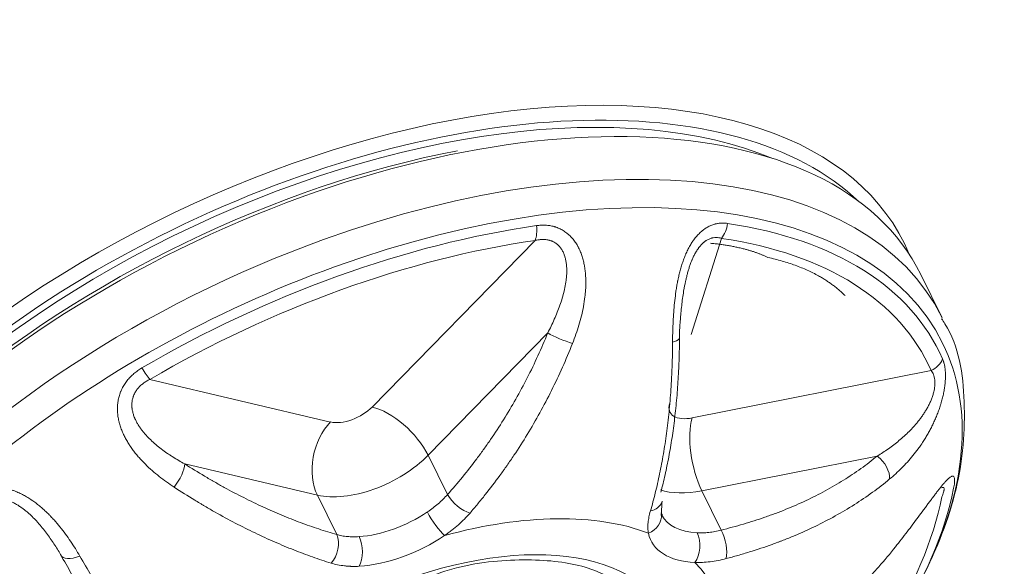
# Model space of a CAD drawing. Header units: millimetres. Extents: x 0 to 594, y 0 to 420.
# Tile 142 of 256: x 135.16 to 137.5, y 341.68 to 342.98. Entities that reach past the tile are written whole.
import ezdxf

# ---------------------------------------------------------------- set-up
doc = ezdxf.new("R2010")
doc.units = ezdxf.units.MM
doc.layers.add('1', color=7, linetype='Continuous', true_color=0xffffff)

msp = doc.modelspace()

# ---------------------------------------------------------------- linework, layer by layer
at = {"layer": '1', "color": 155, "linetype": 'Continuous', "lineweight": 13}
for p, q in [((136.0005, 342.0608), (136.3875, 342.4561)), ((136.8301, 342.4612), (136.7586, 342.2327)), ((137.3538, 342.274), (137.3039, 342.3754)), ((137.3551, 342.2714), (137.3538, 342.274)), ((136.4177, 342.2366), (136.1336, 341.9463)), ((136.7609, 342.035), (137.3287, 342.1474)), ((135.4724, 342.1263), (135.9019, 342.0252)), ((136.1336, 341.9463), (136.1794, 341.8529)), ((137.2007, 341.9444), (136.7837, 341.8618)), ((135.8705, 341.8515), (135.5551, 341.9258)), ((136.7837, 341.8618), (136.8296, 341.7685)), ((135.8705, 341.8515), (135.9164, 341.7581)), ((137.2394, 341.7233), (137.2438, 341.729))]:
    msp.add_line(p, q, dxfattribs=at)
for centre, major_axis, ratio, start_param, end_param in [((135.8722, 341.7659), (-1.3922, -0.6842), 0.534706, 3.106518, 6.283185), ((135.8815, 341.747), (1.3698, 0.6732), 0.534706, 0.191906, 2.945806), ((135.9095, 341.6901), (1.3944, 0.6853), 0.534706, 0.000072, 3.141567), ((135.8815, 341.747), (-1.3462, -0.6616), 0.534706, 3.577364, 5.847362), ((135.9594, 341.5887), (1.3944, 0.6853), 0.534706, 0, 1.365487), ((135.9002, 341.7091), (-1.372, -0.6743), 0.534706, 4.240142, 6.08033), ((135.9842, 341.5381), (1.3716, 0.6741), 0.534706, 0, 1.365487), ((135.9907, 341.5248), (-1.3572, -0.667), 0.534706, 4.165936, 4.848223), ((136.3689, 342.4941), (0.0071, -0.0495), 0.439132, 0.637466, 1.454741), ((136.8115, 342.4991), (-0.0073, -0.0495), 0.667868, 0.801528, 1.618804), ((135.9907, 341.5248), (-1.3572, -0.667), 0.534706, 3.118739, 3.801025), ((135.9594, 341.5887), (1.3944, 0.6853), 0.534706, 1.365487, 3.093952), ((135.9966, 341.5128), (1.3244, 0.6509), 0.534706, 1.024344, 1.70663), ((135.9966, 341.5128), (1.3244, 0.6509), 0.534706, 6.260332, 6.942618), ((135.9842, 341.5381), (1.3716, 0.6741), 0.534706, 1.365487, 3.748385), ((136.4523, 342.2288), (-0.0463, 0.0188), 0.159853, 0.795755, 2.185788), ((136.6854, 342.2314), (0.05, 0.0001), 0.413756, 5.327511, 5.824187), ((135.9842, 341.5381), (1.3716, 0.6741), 0.534706, 5.660142, 6.283185), ((137.31, 342.1853), (-0.0458, -0.0201), 0.844818, 1.606895, 2.424171), ((135.4538, 342.1643), (0.0253, -0.0431), 0.114432, 4.89756, 5.714836), ((135.9487, 342.0726), (0.0673, 0.0331), 0.534706, 3.718245, 5.295914), ((136.0471, 341.966), (-0.0893, 0.0874), 0.46559, 4.063644, 5.63444), ((136.7752, 342.0819), (0.0673, 0.0331), 0.534706, 2.671047, 4.248717), ((135.9485, 341.9304), (0.0287, 0.1217), 0.708389, 0.859574, 2.430371), ((136.8075, 341.9402), (-0.0243, 0.1226), 0.377931, 0.615712, 2.186508), ((135.9953, 341.9778), (-0.1795, -0.0882), 0.534706, 0.576652, 2.154322), ((137.1911, 341.9131), (-0.0317, 0.0386), 0.584812, 3.693918, 5.08395), ((135.5239, 341.8942), (0.0269, 0.0421), 0.374197, 4.373214, 5.763247), ((136.8218, 341.9871), (-0.1795, -0.0882), 0.534706, 0.486829, 1.107124), ((135.9907, 341.5248), (-1.3572, -0.667), 0.534706, 2.071541, 2.753828), ((136.214, 341.845), (0.0373, -0.0333), 0.436588, 4.042446, 5.579283), ((135.9966, 341.5128), (1.3244, 0.6509), 0.534706, 5.213134, 5.89542), ((136.641, 341.8499), (-0.0483, 0.0128), 0.723794, 2.193394, 3.067879), ((136.0419, 341.883), (0.1795, 0.0882), 0.534706, 4.053861, 4.960298), ((136.1541, 341.7937), (0.0279, -0.0415), 0.207353, 4.134108, 5.704904), ((136.1085, 341.2853), (0.7027, 0.3453), 0.534706, 0.458564, 1.225212), ((136.6381, 341.7992), (-0.0489, -0.0103), 0.837358, 1.780271, 3.061893), ((136.8684, 341.8923), (0.1795, 0.0882), 0.534706, 3.141595, 3.913101), ((136.8201, 341.7371), (0.012, -0.0485), 0.405747, 0.631102, 2.16794), ((135.8852, 341.7265), (-0.0137, -0.0481), 0.679046, 0.926265, 2.463102), ((135.9512, 341.7206), (0.0032, -0.0499), 0.517124, 0.674775, 2.245571), ((136.0605, 341.845), (-0.2244, -0.1103), 0.534706, 0.912268, 1.818706), ((136.887, 341.8544), (-0.2244, -0.1103), 0.534706, 6.148256, 7.054693), ((136.7487, 341.7296), (-0.0023, -0.0499), 0.605774, 0.736971, 2.307767), ((135.3044, 341.7337), (-0.0434, -0.0247), 0.493492, 6.224963, 7.614996), ((136.1085, 341.2853), (0.7027, 0.3453), 0.534706, 5.694552, 6.4612)]:
    msp.add_ellipse(centre, major_axis=major_axis, ratio=ratio, start_param=start_param, end_param=end_param, dxfattribs=at)
msp.add_ellipse((136.1085, 341.2853), major_axis=(-0.585, -0.2875), ratio=0.534706, dxfattribs=at)
for points, degree in [([(147.4321, 344.0518), (142.6597, 342.8448), (137.96, 341.3461), (133.3566, 339.5616), (128.8721, 337.5002), (124.528, 335.1733)], 5), ([(136.8042, 342.4496), (136.8839, 342.4423), (136.9408, 342.416)], 2), ([(136.9408, 342.416), (137.0609, 342.3888), (137.1239, 342.3252)], 2), ([(136.6875, 341.8067), (136.6893, 341.8371)], 1), ([(136.6899, 341.8046), (136.6871, 341.8095)], 1)]:
    msp.add_open_spline(points, degree=degree, dxfattribs=at)
for points, knots in [([(136.3913, 342.4914), (136.3948, 342.4919), (136.3983, 342.4923), (136.4027, 342.4925), (136.4036, 342.4925), (136.4053, 342.4926), (136.4062, 342.4926), (136.4088, 342.4926), (136.4141, 342.4924), (136.4227, 342.4915), (136.4294, 342.4901), (136.4336, 342.4889), (136.4349, 342.4885), (136.4361, 342.4881), (136.4369, 342.4878), (136.439, 342.4871), (136.4443, 342.4851), (136.452, 342.4813), (136.4579, 342.4775), (136.4621, 342.4744), (136.4642, 342.4728), (136.4662, 342.4711), (136.4675, 342.4699), (136.4682, 342.4693), (136.4715, 342.4662), (136.4739, 342.4637), (136.4786, 342.4583), (136.4807, 342.4554), (136.4848, 342.4495), (136.4868, 342.4464), (136.489, 342.4425), (136.4895, 342.4416), (136.4903, 342.44), (136.4907, 342.4392), (136.492, 342.4367), (136.4928, 342.4351), (136.4951, 342.4301), (136.4964, 342.4266), (136.4989, 342.4197), (136.5001, 342.4162), (136.5021, 342.409), (136.503, 342.4054), (136.5041, 342.3999), (136.5045, 342.3981), (136.505, 342.3953), (136.5052, 342.3944), (136.5055, 342.3925), (136.5062, 342.3878), (136.5072, 342.3794), (136.508, 342.368), (136.5083, 342.3567), (136.5081, 342.3491), (136.5079, 342.3433), (136.5077, 342.3405), (136.5075, 342.3376), (136.5074, 342.3357), (136.5073, 342.3347), (136.5069, 342.3299), (136.5065, 342.3261), (136.5052, 342.3147), (136.504, 342.3072), (136.5012, 342.2922), (136.4996, 342.2848), (136.496, 342.27), (136.4939, 342.2626), (136.4896, 342.248), (136.4872, 342.2407), (136.4821, 342.2262), (136.4794, 342.219), (136.4766, 342.2119)], [0, 0, 0, 0, 0.03125, 0.03125, 0.039062, 0.039062, 0.046875, 0.046875, 0.0625, 0.09375, 0.125, 0.125, 0.132812, 0.136719, 0.136719, 0.140625, 0.15625, 0.1875, 0.21875, 0.21875, 0.234375, 0.242187, 0.242187, 0.25, 0.25, 0.28125, 0.28125, 0.3125, 0.3125, 0.34375, 0.34375, 0.351562, 0.351562, 0.359375, 0.359375, 0.375, 0.375, 0.40625, 0.40625, 0.4375, 0.4375, 0.46875, 0.46875, 0.484375, 0.484375, 0.492187, 0.492187, 0.5, 0.53125, 0.5625, 0.59375, 0.625, 0.625, 0.640625, 0.648437, 0.648437, 0.65625, 0.65625, 0.6875, 0.6875, 0.75, 0.75, 0.8125, 0.8125, 0.875, 0.875, 0.9375, 0.9375, 1, 1, 1, 1]), ([(136.7143, 342.2146), (136.7143, 342.2217), (136.7144, 342.2289), (136.7147, 342.2434), (136.715, 342.2507), (136.7156, 342.2654), (136.716, 342.2728), (136.717, 342.2876), (136.7175, 342.295), (136.719, 342.31), (136.7198, 342.3175), (136.7213, 342.3288), (136.7223, 342.3364), (136.7242, 342.3478), (136.7256, 342.3555), (136.7265, 342.3602), (136.7267, 342.3612), (136.7271, 342.3631), (136.7277, 342.366), (136.7292, 342.3727), (136.7315, 342.3821), (136.7346, 342.3933), (136.737, 342.4007), (136.7395, 342.4081), (136.7408, 342.4118), (136.7429, 342.4172), (136.7436, 342.419), (136.7447, 342.4217), (136.7451, 342.4226), (136.7459, 342.4244), (136.7479, 342.4288), (136.7499, 342.4331), (136.7534, 342.4399), (136.7553, 342.4432), (136.7582, 342.448), (136.7596, 342.4504), (136.7612, 342.4527), (136.7622, 342.4543), (136.7628, 342.455), (136.7654, 342.4588), (136.7698, 342.4646), (136.7746, 342.4698), (136.7795, 342.4747), (136.782, 342.4771), (136.7853, 342.4797), (136.786, 342.4803), (136.7873, 342.4813), (136.7893, 342.4828), (136.7914, 342.4842), (136.7955, 342.4869), (136.801, 342.49), (136.8068, 342.4924), (136.8111, 342.4939), (136.8126, 342.4944), (136.8145, 342.4949), (136.8148, 342.495), (136.8156, 342.4952), (136.8167, 342.4955), (136.8207, 342.4964), (136.8244, 342.4969), (136.8303, 342.4974), (136.8361, 342.4975), (136.8419, 342.497), (136.8448, 342.4966)], [0, 0, 0, 0, 0.0625, 0.0625, 0.125, 0.125, 0.1875, 0.1875, 0.25, 0.25, 0.3125, 0.3125, 0.34375, 0.375, 0.40625, 0.40625, 0.414063, 0.414063, 0.421875, 0.4375, 0.46875, 0.5, 0.53125, 0.53125, 0.5625, 0.5625, 0.578125, 0.578125, 0.585938, 0.585938, 0.59375, 0.625, 0.625, 0.65625, 0.65625, 0.671875, 0.679688, 0.679688, 0.6875, 0.6875, 0.71875, 0.75, 0.75, 0.78125, 0.78125, 0.789063, 0.789063, 0.796875, 0.8125, 0.8125, 0.84375, 0.875, 0.875, 0.890625, 0.890625, 0.894531, 0.894531, 0.898438, 0.90625, 0.9375, 0.9375, 0.96875, 1, 1, 1, 1]), ([(136.4177, 342.2366), (136.4205, 342.242), (136.4259, 342.2527), (136.4309, 342.2636), (136.4357, 342.2745), (136.4381, 342.28), (136.4425, 342.2911), (136.4446, 342.2967), (136.4485, 342.3079), (136.4504, 342.3136), (136.4538, 342.325), (136.4553, 342.3308), (136.457, 342.3381), (136.4574, 342.3395), (136.458, 342.3425), (136.4589, 342.3468), (136.4602, 342.3541), (136.4615, 342.3629), (136.4621, 342.3688), (136.4626, 342.3747), (136.4627, 342.3776), (136.4628, 342.382), (136.4628, 342.3835), (136.4628, 342.3857), (136.4628, 342.3864), (136.4628, 342.3879), (136.4627, 342.3916), (136.4625, 342.3952), (136.4619, 342.401), (136.4615, 342.4038), (136.4605, 342.4095), (136.4599, 342.4123), (136.4588, 342.4164), (136.4582, 342.4185), (136.4574, 342.4208), (136.457, 342.4218), (136.4568, 342.4225), (136.4567, 342.4228), (136.4555, 342.4259), (136.4543, 342.4284), (136.4517, 342.4333), (136.4502, 342.4357), (136.4478, 342.4391), (136.4465, 342.4407), (136.4448, 342.4425), (136.4441, 342.4433), (136.4436, 342.4438), (136.4434, 342.444), (136.4411, 342.4462), (136.4369, 342.4498), (136.4321, 342.4525), (136.4289, 342.454), (136.428, 342.4544), (136.427, 342.4548), (136.4264, 342.455), (136.426, 342.4551), (136.425, 342.4555), (136.424, 342.4558), (136.423, 342.4561), (136.4223, 342.4563), (136.422, 342.4564), (136.4189, 342.4573), (136.4162, 342.4578), (136.4106, 342.4584), (136.4077, 342.4585), (136.4034, 342.4584), (136.4013, 342.4583), (136.3991, 342.4581), (136.3976, 342.458), (136.3969, 342.4579), (136.3933, 342.4574), (136.3904, 342.4568), (136.3875, 342.4561)], [0, 0, 0, 0, 0.0625, 0.125, 0.125, 0.1875, 0.1875, 0.25, 0.25, 0.3125, 0.3125, 0.375, 0.375, 0.390625, 0.390625, 0.40625, 0.4375, 0.46875, 0.5, 0.5, 0.53125, 0.53125, 0.546875, 0.546875, 0.554687, 0.554687, 0.5625, 0.59375, 0.59375, 0.625, 0.625, 0.65625, 0.65625, 0.671875, 0.679687, 0.683594, 0.683594, 0.6875, 0.6875, 0.71875, 0.71875, 0.75, 0.75, 0.765625, 0.773437, 0.777344, 0.777344, 0.78125, 0.78125, 0.8125, 0.84375, 0.84375, 0.851562, 0.855469, 0.855469, 0.859375, 0.859375, 0.867187, 0.871094, 0.871094, 0.875, 0.875, 0.90625, 0.90625, 0.9375, 0.9375, 0.953125, 0.960937, 0.960937, 0.96875, 0.96875, 1, 1, 1, 1]), ([(136.8301, 342.4612), (136.8281, 342.4618), (136.826, 342.4623), (136.8219, 342.463), (136.8197, 342.4631), (136.8154, 342.4632), (136.8132, 342.463), (136.8107, 342.4626), (136.8104, 342.4625), (136.8098, 342.4624), (136.8095, 342.4624), (136.8087, 342.4622), (136.807, 342.4618), (136.8053, 342.4613), (136.802, 342.4601), (136.7997, 342.4591), (136.7964, 342.4574), (136.7953, 342.4567), (136.7936, 342.4556), (136.7931, 342.4553), (136.792, 342.4545), (136.7912, 342.4539), (136.7904, 342.4533), (136.7898, 342.4529), (136.7896, 342.4526), (136.7888, 342.452), (136.7872, 342.4507), (136.7856, 342.4492), (136.7826, 342.4463), (136.7807, 342.4441), (136.7779, 342.4407), (136.777, 342.4395), (136.7757, 342.4377), (136.7752, 342.4371), (136.7743, 342.4359), (136.7739, 342.4353), (136.773, 342.434), (136.7726, 342.4333), (136.7718, 342.4321), (136.7706, 342.4301), (136.7694, 342.4281), (136.7671, 342.4241), (136.7657, 342.4214), (136.763, 342.4158), (136.7617, 342.413), (136.7602, 342.4094), (136.7599, 342.4087), (136.7593, 342.4072), (136.7584, 342.405), (136.7576, 342.4029), (136.756, 342.3985), (136.755, 342.3956), (136.753, 342.3897), (136.7521, 342.3868), (136.7504, 342.381), (136.7488, 342.3751), (136.7474, 342.3692), (136.7463, 342.3648), (136.746, 342.3633), (136.7455, 342.3611), (136.7452, 342.3596), (136.7442, 342.3552), (136.7429, 342.3487), (136.7418, 342.3429), (136.7403, 342.3342), (136.7394, 342.3285), (136.7378, 342.3171), (136.737, 342.3114), (136.7357, 342.3002), (136.7351, 342.2946), (136.7343, 342.2863), (136.734, 342.2835), (136.7335, 342.278), (136.7333, 342.2753), (136.7326, 342.2671), (136.7321, 342.2616), (136.7314, 342.2509), (136.731, 342.2455), (136.7307, 342.2402)], [0, 0, 0, 0, 0.03125, 0.03125, 0.0625, 0.0625, 0.09375, 0.09375, 0.097656, 0.097656, 0.101562, 0.101562, 0.109375, 0.125, 0.125, 0.15625, 0.15625, 0.171875, 0.171875, 0.179687, 0.179687, 0.1875, 0.191406, 0.191406, 0.195312, 0.195312, 0.203125, 0.21875, 0.21875, 0.25, 0.25, 0.265625, 0.265625, 0.273437, 0.273437, 0.28125, 0.28125, 0.289062, 0.289062, 0.296875, 0.3125, 0.3125, 0.34375, 0.34375, 0.375, 0.375, 0.382812, 0.382812, 0.390625, 0.40625, 0.40625, 0.4375, 0.4375, 0.46875, 0.46875, 0.5, 0.53125, 0.53125, 0.546875, 0.546875, 0.554687, 0.5625, 0.59375, 0.625, 0.625, 0.6875, 0.6875, 0.75, 0.75, 0.8125, 0.8125, 0.84375, 0.84375, 0.875, 0.875, 0.9375, 0.9375, 1, 1, 1, 1]), ([(137.0307, 341.2903), (137.0813, 341.3393), (137.1896, 341.4571), (137.3144, 341.6522), (137.3991, 341.8672), (137.4143, 342.0714), (137.3944, 342.2103), (137.3559, 342.2664), (137.3531, 342.2703)], [0, 0, 0, 0, 0.152262, 0.361692, 0.572416, 0.781875, 0.984655, 1, 1, 1, 1]), ([(136.1794, 341.8529), (136.1915, 341.8664), (136.2033, 341.8802), (136.2265, 341.9085), (136.2407, 341.9266), (136.2546, 341.9453), (136.2587, 341.9509), (136.2601, 341.9528), (136.2628, 341.9566), (136.2697, 341.966), (136.2871, 341.9909), (136.3026, 342.0145), (136.3226, 342.0465), (136.3323, 342.0628), (136.3511, 342.096), (136.3602, 342.1128), (136.3777, 342.1472), (136.3862, 342.1646), (136.4025, 342.2002), (136.4103, 342.2183), (136.4177, 342.2366)], [0, 0, 0, 0, 0.125, 0.125, 0.25, 0.28125, 0.28125, 0.296875, 0.296875, 0.3125, 0.375, 0.5, 0.5, 0.625, 0.625, 0.75, 0.75, 0.875, 0.875, 1, 1, 1, 1]), ([(136.7307, 342.2402), (136.7307, 342.2218), (136.7305, 342.2037), (136.7299, 342.1814), (136.7298, 342.177), (136.7296, 342.1703), (136.7295, 342.1681), (136.7293, 342.1637), (136.7289, 342.1527), (136.7283, 342.1418), (136.7269, 342.116), (136.7257, 342.0991), (136.7228, 342.0661), (136.7211, 342.0499), (136.7173, 342.0181), (136.7152, 342.0026), (136.7106, 341.9722), (136.708, 341.9573), (136.7025, 341.9281), (136.6996, 341.9138), (136.6932, 341.8858), (136.6899, 341.8721), (136.6863, 341.8587)], [0, 0, 0, 0, 0.125, 0.125, 0.15625, 0.15625, 0.171875, 0.171875, 0.1875, 0.25, 0.25, 0.375, 0.375, 0.5, 0.5, 0.625, 0.625, 0.75, 0.75, 0.875, 0.875, 1, 1, 1, 1]), ([(136.4766, 342.2119), (136.4689, 342.1926), (136.4609, 342.1737), (136.4443, 342.1364), (136.4356, 342.1181), (136.4177, 342.0821), (136.4084, 342.0644), (136.3892, 342.0297), (136.3792, 342.0126), (136.3588, 341.979), (136.3483, 341.9624), (136.332, 341.9381), (136.3251, 341.9281), (136.3182, 341.9181), (136.3154, 341.9142), (136.314, 341.9122), (136.3097, 341.9063), (136.2956, 341.8867), (136.2781, 341.8638), (136.2633, 341.8453), (136.2573, 341.838), (136.2543, 341.8343), (136.2453, 341.8234), (136.2392, 341.8162), (136.2331, 341.8091)], [0, 0, 0, 0, 0.125, 0.125, 0.25, 0.25, 0.375, 0.375, 0.5, 0.5, 0.625, 0.625, 0.6875, 0.703125, 0.703125, 0.71875, 0.71875, 0.75, 0.875, 0.90625, 0.90625, 0.9375, 0.9375, 1, 1, 1, 1]), ([(136.6616, 341.814), (136.6658, 341.8281), (136.6696, 341.8425), (136.6769, 341.872), (136.6804, 341.887), (136.6867, 341.9177), (136.6897, 341.9333), (136.6951, 341.9653), (136.6976, 341.9816), (136.702, 342.015), (136.704, 342.0319), (136.7075, 342.0666), (136.709, 342.0843), (136.7108, 342.1114), (136.7115, 342.1228), (136.712, 342.1344), (136.7123, 342.139), (136.7124, 342.1413), (136.7127, 342.1483), (136.7136, 342.1716), (136.7141, 342.1953), (136.7143, 342.2146)], [0, 0, 0, 0, 0.125, 0.125, 0.25, 0.25, 0.375, 0.375, 0.5, 0.5, 0.625, 0.625, 0.75, 0.75, 0.8125, 0.828125, 0.828125, 0.84375, 0.84375, 0.875, 1, 1, 1, 1]), ([(137.3557, 342.1751), (137.3565, 342.1731), (137.3573, 342.1711), (137.3582, 342.1683), (137.3584, 342.1678), (137.3587, 342.1666), (137.3589, 342.166), (137.3594, 342.1643), (137.3597, 342.1631), (137.3605, 342.1594), (137.361, 342.1568), (137.3617, 342.1514), (137.362, 342.1486), (137.3623, 342.1448), (137.3624, 342.1437), (137.3624, 342.1425), (137.3625, 342.1418), (137.3625, 342.1414), (137.3626, 342.1394), (137.3627, 342.1347), (137.3625, 342.1265), (137.3619, 342.1195), (137.3614, 342.1142), (137.361, 342.1115), (137.3607, 342.1088), (137.3604, 342.107), (137.3603, 342.106), (137.3595, 342.1014), (137.3589, 342.0977), (137.3574, 342.0903), (137.3557, 342.0828), (137.3537, 342.0753), (137.3524, 342.0706), (137.3521, 342.0696), (137.3515, 342.0677), (137.3512, 342.0668), (137.3504, 342.064), (137.3498, 342.0621), (137.3479, 342.0565), (137.3466, 342.0529), (137.3439, 342.0456), (137.3425, 342.042), (137.3396, 342.0349), (137.3381, 342.0313), (137.3357, 342.0261), (137.3349, 342.0244), (137.3337, 342.0218), (137.3333, 342.0209), (137.3325, 342.0192), (137.3304, 342.0149), (137.3283, 342.0107), (137.3248, 342.0041), (137.3212, 341.9976), (137.3157, 341.9882), (137.3118, 341.9821), (137.3089, 341.9776), (137.3074, 341.9753), (137.3059, 341.9731), (137.3049, 341.9716), (137.3044, 341.9709), (137.3019, 341.9673), (137.2999, 341.9644), (137.2937, 341.956), (137.2895, 341.9506), (137.2809, 341.9401), (137.2765, 341.935), (137.2676, 341.9252), (137.2631, 341.9205), (137.2539, 341.9113), (137.2492, 341.9069), (137.2397, 341.8982), (137.2349, 341.894), (137.23, 341.89)], [0, 0, 0, 0, 0.03125, 0.03125, 0.039063, 0.039063, 0.046875, 0.046875, 0.0625, 0.0625, 0.09375, 0.09375, 0.125, 0.125, 0.132813, 0.136719, 0.136719, 0.140625, 0.140625, 0.15625, 0.1875, 0.21875, 0.21875, 0.234375, 0.242188, 0.242188, 0.25, 0.25, 0.28125, 0.28125, 0.3125, 0.34375, 0.34375, 0.351563, 0.351563, 0.359375, 0.359375, 0.375, 0.375, 0.40625, 0.40625, 0.4375, 0.4375, 0.46875, 0.46875, 0.484375, 0.484375, 0.492188, 0.492188, 0.5, 0.53125, 0.53125, 0.5625, 0.59375, 0.625, 0.625, 0.640625, 0.648438, 0.648438, 0.65625, 0.65625, 0.6875, 0.6875, 0.75, 0.75, 0.8125, 0.8125, 0.875, 0.875, 0.9375, 0.9375, 1, 1, 1, 1]), ([(135.5299, 341.8707), (135.5238, 341.8746), (135.5178, 341.8787), (135.506, 341.8871), (135.5002, 341.8915), (135.4887, 341.9005), (135.4831, 341.9052), (135.4722, 341.9148), (135.4668, 341.9198), (135.4565, 341.93), (135.4515, 341.9353), (135.4442, 341.9435), (135.4395, 341.9491), (135.4327, 341.9578), (135.4284, 341.9638), (135.4258, 341.9677), (135.4253, 341.9684), (135.4243, 341.97), (135.4228, 341.9723), (135.4193, 341.9778), (135.4147, 341.9858), (135.4097, 341.9957), (135.4068, 342.0025), (135.4041, 342.0094), (135.4029, 342.0129), (135.4012, 342.0182), (135.4007, 342.02), (135.3999, 342.0227), (135.3997, 342.0236), (135.3992, 342.0254), (135.3981, 342.03), (135.3972, 342.0346), (135.3961, 342.042), (135.3957, 342.0457), (135.3954, 342.0513), (135.3953, 342.0541), (135.3952, 342.0569), (135.3953, 342.0588), (135.3953, 342.0598), (135.3955, 342.0645), (135.3961, 342.072), (135.3975, 342.0794), (135.3993, 342.0867), (135.4004, 342.0903), (135.402, 342.0948), (135.4024, 342.0957), (135.4031, 342.0975), (135.4042, 342.1001), (135.4069, 342.1061), (135.4116, 342.1144), (135.416, 342.1206), (135.4196, 342.1251), (135.4209, 342.1266), (135.4225, 342.1284), (135.4228, 342.1287), (135.4235, 342.1295), (135.4244, 342.1305), (135.4281, 342.1344), (135.4317, 342.1376), (135.4375, 342.1426), (135.4437, 342.1473), (135.4502, 342.1515), (135.4536, 342.1535)], [0, 0, 0, 0, 0.0625, 0.0625, 0.125, 0.125, 0.1875, 0.1875, 0.25, 0.25, 0.3125, 0.3125, 0.34375, 0.375, 0.40625, 0.40625, 0.414062, 0.414062, 0.421875, 0.4375, 0.46875, 0.5, 0.53125, 0.53125, 0.5625, 0.5625, 0.578125, 0.578125, 0.585937, 0.585937, 0.59375, 0.625, 0.625, 0.65625, 0.65625, 0.671875, 0.679687, 0.679687, 0.6875, 0.6875, 0.71875, 0.75, 0.75, 0.78125, 0.78125, 0.789062, 0.789062, 0.796875, 0.8125, 0.84375, 0.875, 0.875, 0.890625, 0.890625, 0.894531, 0.894531, 0.898437, 0.90625, 0.9375, 0.9375, 0.96875, 1, 1, 1, 1]), ([(137.2007, 341.9444), (137.2051, 341.9471), (137.2139, 341.9527), (137.2226, 341.9586), (137.2312, 341.9647), (137.2354, 341.9678), (137.2439, 341.9742), (137.248, 341.9775), (137.2563, 341.9844), (137.2604, 341.9879), (137.2685, 341.9953), (137.2725, 341.9991), (137.2775, 342.004), (137.2784, 342.005), (137.2804, 342.0071), (137.2833, 342.0101), (137.2881, 342.0153), (137.2938, 342.0218), (137.2974, 342.0263), (137.301, 342.0309), (137.3028, 342.0332), (137.3054, 342.0368), (137.3063, 342.038), (137.3076, 342.0399), (137.308, 342.0405), (137.3089, 342.0417), (137.311, 342.0448), (137.313, 342.048), (137.3162, 342.0531), (137.3178, 342.0557), (137.3207, 342.061), (137.3222, 342.0637), (137.3242, 342.0679), (137.3252, 342.07), (137.3264, 342.0725), (137.3269, 342.0736), (137.3272, 342.0743), (137.3273, 342.0746), (137.3287, 342.0779), (137.3299, 342.0808), (137.3319, 342.0866), (137.3329, 342.0895), (137.3341, 342.0938), (137.3347, 342.096), (137.3353, 342.0986), (137.3355, 342.0997), (137.3357, 342.1004), (137.3358, 342.1008), (137.3364, 342.1041), (137.3373, 342.1098), (137.3376, 342.1152), (137.3376, 342.1184), (137.3376, 342.1194), (137.3376, 342.1204), (137.3376, 342.121), (137.3375, 342.1213), (137.3375, 342.1223), (137.3374, 342.1232), (137.3373, 342.1241), (137.3373, 342.1247), (137.3373, 342.125), (137.337, 342.1277), (137.3366, 342.13), (137.3355, 342.1342), (137.3349, 342.1361), (137.3338, 342.1388), (137.3332, 342.1402), (137.3326, 342.1414), (137.3321, 342.1423), (137.3319, 342.1427), (137.3307, 342.1446), (137.3297, 342.1461), (137.3287, 342.1474)], [0, 0, 0, 0, 0.0625, 0.125, 0.125, 0.1875, 0.1875, 0.25, 0.25, 0.3125, 0.3125, 0.375, 0.375, 0.390625, 0.390625, 0.40625, 0.4375, 0.46875, 0.5, 0.5, 0.53125, 0.53125, 0.546875, 0.546875, 0.554687, 0.554687, 0.5625, 0.59375, 0.59375, 0.625, 0.625, 0.65625, 0.65625, 0.671875, 0.679687, 0.683594, 0.683594, 0.6875, 0.6875, 0.71875, 0.71875, 0.75, 0.75, 0.765625, 0.773437, 0.777344, 0.777344, 0.78125, 0.78125, 0.8125, 0.84375, 0.84375, 0.851562, 0.855469, 0.855469, 0.859375, 0.859375, 0.867187, 0.871094, 0.871094, 0.875, 0.875, 0.90625, 0.90625, 0.9375, 0.9375, 0.953125, 0.960937, 0.960937, 0.96875, 0.96875, 1, 1, 1, 1]), ([(135.4724, 342.1263), (135.4696, 342.125), (135.4669, 342.1235), (135.4616, 342.1203), (135.459, 342.1186), (135.4541, 342.1149), (135.4517, 342.1129), (135.4492, 342.1105), (135.4489, 342.1102), (135.4483, 342.1097), (135.448, 342.1094), (135.4472, 342.1086), (135.4456, 342.1069), (135.4441, 342.1051), (135.4412, 342.1016), (135.4395, 342.0991), (135.4372, 342.0952), (135.4364, 342.0938), (135.4354, 342.0918), (135.4351, 342.0911), (135.4345, 342.0897), (135.434, 342.0886), (135.4336, 342.0876), (135.4333, 342.0869), (135.4332, 342.0865), (135.4328, 342.0854), (135.4321, 342.0833), (135.4315, 342.0811), (135.4305, 342.0768), (135.4301, 342.0739), (135.4297, 342.0695), (135.4296, 342.0681), (135.4296, 342.0659), (135.4296, 342.0651), (135.4296, 342.0637), (135.4297, 342.0629), (135.4297, 342.0615), (135.4298, 342.0607), (135.4299, 342.0593), (135.4301, 342.0571), (135.4304, 342.055), (135.4312, 342.0507), (135.4318, 342.0479), (135.4334, 342.0424), (135.4343, 342.0397), (135.4356, 342.0364), (135.4359, 342.0357), (135.4364, 342.0344), (135.4373, 342.0324), (135.4382, 342.0305), (135.44, 342.0267), (135.4413, 342.0242), (135.4441, 342.0193), (135.4456, 342.0169), (135.4487, 342.0122), (135.4519, 342.0077), (135.4554, 342.0032), (135.458, 342), (135.4589, 341.9989), (135.4603, 341.9973), (135.4612, 341.9963), (135.464, 341.9931), (135.4683, 341.9885), (135.4723, 341.9846), (135.4783, 341.9788), (135.4824, 341.9751), (135.4908, 341.968), (135.4952, 341.9645), (135.5039, 341.9579), (135.5084, 341.9546), (135.5152, 341.9499), (135.5175, 341.9484), (135.5221, 341.9454), (135.5244, 341.9439), (135.5314, 341.9394), (135.5408, 341.9337), (135.5503, 341.9284), (135.5551, 341.9258)], [0, 0, 0, 0, 0.03125, 0.03125, 0.0625, 0.0625, 0.09375, 0.09375, 0.097656, 0.097656, 0.101563, 0.101563, 0.109375, 0.125, 0.125, 0.15625, 0.15625, 0.171875, 0.171875, 0.179688, 0.179688, 0.1875, 0.191406, 0.191406, 0.195313, 0.195313, 0.203125, 0.21875, 0.21875, 0.25, 0.25, 0.265625, 0.265625, 0.273438, 0.273438, 0.28125, 0.28125, 0.289063, 0.289063, 0.296875, 0.3125, 0.3125, 0.34375, 0.34375, 0.375, 0.375, 0.382813, 0.382813, 0.390625, 0.40625, 0.40625, 0.4375, 0.4375, 0.46875, 0.46875, 0.5, 0.53125, 0.53125, 0.546875, 0.546875, 0.554688, 0.5625, 0.59375, 0.625, 0.625, 0.6875, 0.6875, 0.75, 0.75, 0.8125, 0.8125, 0.84375, 0.84375, 0.875, 0.875, 0.9375, 1, 1, 1, 1]), ([(136.8296, 341.7685), (136.8474, 341.7729), (136.865, 341.7776), (136.8998, 341.7879), (136.9212, 341.7947), (136.9422, 341.8022), (136.9485, 341.8045), (136.9506, 341.8052), (136.9548, 341.8068), (136.9652, 341.8106), (136.9919, 341.8211), (137.0158, 341.8315), (137.0469, 341.8461), (137.0621, 341.8538), (137.0918, 341.8698), (137.1063, 341.8783), (137.1345, 341.8958), (137.1483, 341.905), (137.1751, 341.9241), (137.1881, 341.9341), (137.2007, 341.9444)], [0, 0, 0, 0, 0.125, 0.125, 0.25, 0.28125, 0.28125, 0.296875, 0.296875, 0.3125, 0.375, 0.5, 0.5, 0.625, 0.625, 0.75, 0.75, 0.875, 0.875, 1, 1, 1, 1]), ([(135.5551, 341.9258), (135.5709, 341.9157), (135.5866, 341.906), (135.6063, 341.8944), (135.6102, 341.892), (135.6161, 341.8886), (135.6181, 341.8875), (135.622, 341.8852), (135.6318, 341.8796), (135.6415, 341.8742), (135.6648, 341.8614), (135.6802, 341.8533), (135.7108, 341.8379), (135.726, 341.8306), (135.7561, 341.8167), (135.771, 341.8102), (135.8007, 341.7978), (135.8154, 341.792), (135.8446, 341.7811), (135.8591, 341.776), (135.8879, 341.7666), (135.9022, 341.7622), (135.9164, 341.7581)], [0, 0, 0, 0, 0.125, 0.125, 0.15625, 0.15625, 0.171875, 0.171875, 0.1875, 0.25, 0.25, 0.375, 0.375, 0.5, 0.5, 0.625, 0.625, 0.75, 0.75, 0.875, 0.875, 1, 1, 1, 1]), ([(137.23, 341.89), (137.2168, 341.879), (137.2032, 341.8684), (137.1753, 341.8481), (137.1609, 341.8384), (137.1313, 341.8197), (137.1162, 341.8107), (137.0851, 341.7935), (137.0692, 341.7853), (137.0366, 341.7696), (137.0199, 341.7621), (136.9944, 341.7514), (136.9836, 341.747), (136.9727, 341.7428), (136.9684, 341.7412), (136.9662, 341.7404), (136.9596, 341.7379), (136.9375, 341.7298), (136.9106, 341.7208), (136.8877, 341.7139), (136.8785, 341.7111), (136.8739, 341.7098), (136.8601, 341.7058), (136.8508, 341.7033), (136.8414, 341.7008)], [0, 0, 0, 0, 0.125, 0.125, 0.25, 0.25, 0.375, 0.375, 0.5, 0.5, 0.625, 0.625, 0.6875, 0.703125, 0.703125, 0.71875, 0.71875, 0.75, 0.875, 0.90625, 0.90625, 0.9375, 0.9375, 1, 1, 1, 1]), ([(137.2438, 341.729), (137.2485, 341.735), (137.2532, 341.7409), (137.2625, 341.7528), (137.2671, 341.7588), (137.2761, 341.7706), (137.2806, 341.7765), (137.2893, 341.7881), (137.2937, 341.7939), (137.3021, 341.8053), (137.3063, 341.8109), (137.3125, 341.8192), (137.3165, 341.8247), (137.3225, 341.8328), (137.3264, 341.838), (137.3288, 341.8413), (137.3293, 341.8419), (137.3303, 341.8432), (137.3317, 341.8451), (137.3351, 341.8495), (137.3397, 341.8556), (137.345, 341.8626), (137.3485, 341.867), (137.3518, 341.8712), (137.3535, 341.8732), (137.3559, 341.8761), (137.3567, 341.8771), (137.3579, 341.8785), (137.3582, 341.8789), (137.359, 341.8798), (137.3609, 341.882), (137.3628, 341.8841), (137.3656, 341.8871), (137.3669, 341.8884), (137.3689, 341.8903), (137.3698, 341.8912), (137.3708, 341.892), (137.3714, 341.8925), (137.3717, 341.8927), (137.3731, 341.8939), (137.3753, 341.8954), (137.3772, 341.8963), (137.3789, 341.8967), (137.3797, 341.8968), (137.3805, 341.8966), (137.3807, 341.8966), (137.381, 341.8965), (137.3815, 341.8962), (137.3819, 341.8959), (137.3826, 341.8951), (137.3835, 341.8937), (137.384, 341.8916), (137.3842, 341.8897), (137.3842, 341.889), (137.3843, 341.8881), (137.3843, 341.888), (137.3843, 341.8876), (137.3843, 341.887), (137.3843, 341.8849), (137.3842, 341.8827), (137.3838, 341.8789), (137.3833, 341.8749), (137.3825, 341.8703), (137.382, 341.8679)], [0, 0, 0, 0, 0.0625, 0.0625, 0.125, 0.125, 0.1875, 0.1875, 0.25, 0.25, 0.3125, 0.3125, 0.34375, 0.375, 0.40625, 0.40625, 0.414063, 0.414063, 0.421875, 0.4375, 0.46875, 0.5, 0.53125, 0.53125, 0.5625, 0.5625, 0.578125, 0.578125, 0.585938, 0.585938, 0.59375, 0.625, 0.625, 0.65625, 0.65625, 0.671875, 0.679688, 0.679688, 0.6875, 0.6875, 0.71875, 0.75, 0.75, 0.78125, 0.78125, 0.789063, 0.789063, 0.796875, 0.8125, 0.8125, 0.84375, 0.875, 0.875, 0.890625, 0.890625, 0.894531, 0.894531, 0.898438, 0.90625, 0.9375, 0.9375, 0.96875, 1, 1, 1, 1]), ([(135.0263, 341.8412), (135.029, 341.8436), (135.0318, 341.8459), (135.0354, 341.8487), (135.0361, 341.8492), (135.0376, 341.8503), (135.0383, 341.8508), (135.0406, 341.8524), (135.0451, 341.8554), (135.0499, 341.858), (135.0565, 341.8613), (135.0599, 341.8627), (135.0643, 341.8644), (135.0656, 341.8648), (135.0669, 341.8653), (135.0678, 341.8656), (135.0683, 341.8657), (135.0705, 341.8664), (135.0723, 341.8669), (135.0778, 341.8683), (135.0852, 341.8698), (135.0927, 341.8706), (135.0985, 341.8708), (135.1013, 341.8709), (135.1042, 341.8709), (135.1062, 341.8708), (135.1072, 341.8708), (135.112, 341.8705), (135.1159, 341.8702), (135.1236, 341.8691), (135.1274, 341.8683), (135.135, 341.8666), (135.1387, 341.8656), (135.1434, 341.8641), (135.1444, 341.8638), (135.1462, 341.8631), (135.1472, 341.8628), (135.1499, 341.8618), (135.1518, 341.8611), (135.1572, 341.859), (135.1608, 341.8574), (135.1678, 341.854), (135.1747, 341.8505), (135.1813, 341.8465), (135.1862, 341.8435), (135.1879, 341.8424), (135.1903, 341.8408), (135.1911, 341.8403), (135.1927, 341.8392), (135.1967, 341.8364), (135.2036, 341.8313), (135.2125, 341.8241), (135.221, 341.8166), (135.2265, 341.8115), (135.2305, 341.8076), (135.2325, 341.8056), (135.2345, 341.8036), (135.2358, 341.8023), (135.2364, 341.8016), (135.2396, 341.7982), (135.2422, 341.7955), (135.2496, 341.7873), (135.2543, 341.7818), (135.2633, 341.7706), (135.2677, 341.7649), (135.2761, 341.7535), (135.2801, 341.7478), (135.2879, 341.7362), (135.2917, 341.7304), (135.299, 341.7187), (135.3025, 341.7129), (135.306, 341.707)], [0, 0, 0, 0, 0.03125, 0.03125, 0.039063, 0.039063, 0.046875, 0.046875, 0.0625, 0.09375, 0.09375, 0.125, 0.125, 0.132813, 0.136719, 0.136719, 0.140625, 0.140625, 0.15625, 0.15625, 0.1875, 0.21875, 0.21875, 0.234375, 0.242188, 0.242188, 0.25, 0.25, 0.28125, 0.28125, 0.3125, 0.3125, 0.34375, 0.34375, 0.351563, 0.351563, 0.359375, 0.359375, 0.375, 0.375, 0.40625, 0.40625, 0.4375, 0.46875, 0.46875, 0.484375, 0.484375, 0.492188, 0.492188, 0.5, 0.53125, 0.5625, 0.59375, 0.625, 0.625, 0.640625, 0.648438, 0.648438, 0.65625, 0.65625, 0.6875, 0.6875, 0.75, 0.75, 0.8125, 0.8125, 0.875, 0.875, 0.9375, 0.9375, 1, 1, 1, 1]), ([(135.9031, 341.6902), (135.8885, 341.6947), (135.8738, 341.6996), (135.8442, 341.7101), (135.8293, 341.7156), (135.7992, 341.7275), (135.784, 341.7339), (135.7534, 341.7472), (135.7379, 341.7543), (135.7068, 341.7692), (135.6911, 341.7771), (135.6595, 341.7936), (135.6435, 341.8022), (135.6194, 341.8158), (135.6093, 341.8217), (135.5992, 341.8276), (135.5951, 341.83), (135.5931, 341.8312), (135.587, 341.8349), (135.5666, 341.8472), (135.5462, 341.86), (135.5299, 341.8707)], [0, 0, 0, 0, 0.125, 0.125, 0.25, 0.25, 0.375, 0.375, 0.5, 0.5, 0.625, 0.625, 0.75, 0.75, 0.8125, 0.828125, 0.828125, 0.84375, 0.84375, 0.875, 1, 1, 1, 1]), ([(137.3543, 341.8477), (137.3551, 341.8497), (137.3558, 341.8516), (137.3571, 341.8552), (137.3576, 341.8569), (137.3585, 341.86), (137.3588, 341.8615), (137.3591, 341.863), (137.3591, 341.8631), (137.3592, 341.8635), (137.3592, 341.8636), (137.3593, 341.8641), (137.3594, 341.865), (137.3594, 341.8658), (137.3594, 341.8673), (137.3592, 341.8681), (137.3588, 341.869), (137.3587, 341.8693), (137.3583, 341.8696), (137.3582, 341.8697), (137.358, 341.8698), (137.3578, 341.8699), (137.3576, 341.87), (137.3574, 341.87), (137.3574, 341.87), (137.3571, 341.8701), (137.3566, 341.8701), (137.3561, 341.8701), (137.3549, 341.8698), (137.354, 341.8694), (137.3529, 341.8689), (137.3529, 341.8689), (137.3529, 341.8689)], [0, 0, 0, 0, 0.124992, 0.124992, 0.249984, 0.249984, 0.374977, 0.374977, 0.390601, 0.390601, 0.406225, 0.406225, 0.437473, 0.499969, 0.499969, 0.624961, 0.624961, 0.687457, 0.687457, 0.718705, 0.718705, 0.749953, 0.765577, 0.765577, 0.781201, 0.781201, 0.812449, 0.874945, 0.874945, 0.999937, 0.999937, 1, 1, 1, 1]), ([(135.2603, 341.7103), (135.2578, 341.7145), (135.2527, 341.7231), (135.2473, 341.7317), (135.2417, 341.7403), (135.2388, 341.7445), (135.2329, 341.7531), (135.2299, 341.7573), (135.2236, 341.7658), (135.2203, 341.77), (135.2135, 341.7783), (135.2099, 341.7825), (135.2053, 341.7876), (135.2044, 341.7887), (135.2025, 341.7907), (135.1996, 341.7938), (135.1947, 341.7988), (135.1886, 341.8047), (135.1822, 341.8104), (135.1777, 341.8141), (135.1743, 341.8168), (135.1731, 341.8177), (135.1714, 341.819), (135.1708, 341.8195), (135.1696, 341.8203), (135.1666, 341.8225), (135.1635, 341.8246), (135.1585, 341.8278), (135.1559, 341.8294), (135.1507, 341.8323), (135.148, 341.8337), (135.1439, 341.8356), (135.1418, 341.8366), (135.1393, 341.8376), (135.1382, 341.838), (135.1374, 341.8383), (135.1371, 341.8384), (135.1338, 341.8397), (135.1309, 341.8406), (135.1249, 341.8423), (135.1219, 341.843), (135.1173, 341.8437), (135.115, 341.844), (135.1123, 341.8443), (135.1111, 341.8444), (135.1103, 341.8444), (135.11, 341.8445), (135.1064, 341.8446), (135.1003, 341.8445), (135.0943, 341.8437), (135.0907, 341.8429), (135.0896, 341.8426), (135.0885, 341.8423), (135.0878, 341.8421), (135.0874, 341.842), (135.0863, 341.8417), (135.0852, 341.8414), (135.0842, 341.841), (135.0835, 341.8408), (135.0831, 341.8406), (135.08, 341.8395), (135.0774, 341.8383), (135.0724, 341.8356), (135.07, 341.8341), (135.0666, 341.8317), (135.0649, 341.8305), (135.0633, 341.8292), (135.0623, 341.8283), (135.0618, 341.8278), (135.0592, 341.8255), (135.0573, 341.8236), (135.0555, 341.8216)], [0, 0, 0, 0, 0.0625, 0.125, 0.125, 0.1875, 0.1875, 0.25, 0.25, 0.3125, 0.3125, 0.375, 0.375, 0.390625, 0.390625, 0.40625, 0.4375, 0.46875, 0.5, 0.53125, 0.53125, 0.546875, 0.546875, 0.554687, 0.554687, 0.5625, 0.59375, 0.59375, 0.625, 0.625, 0.65625, 0.65625, 0.671875, 0.679687, 0.683594, 0.683594, 0.6875, 0.6875, 0.71875, 0.71875, 0.75, 0.75, 0.765625, 0.773437, 0.777344, 0.777344, 0.78125, 0.78125, 0.8125, 0.84375, 0.84375, 0.851562, 0.855469, 0.855469, 0.859375, 0.859375, 0.867187, 0.871094, 0.871094, 0.875, 0.875, 0.90625, 0.90625, 0.9375, 0.9375, 0.953125, 0.960937, 0.960937, 0.96875, 0.96875, 1, 1, 1, 1]), ([(136.1317, 341.8116), (136.1328, 341.8123), (136.1339, 341.8131), (136.1362, 341.8147), (136.1396, 341.817), (136.1428, 341.8194), (136.1493, 341.8243), (136.1575, 341.831), (136.1691, 341.8416), (136.1761, 341.849), (136.1794, 341.8529)], [0, 0, 0, 0, 0.0625, 0.0625, 0.125, 0.25, 0.25, 0.5, 0.75, 1, 1, 1, 1]), ([(136.6568, 341.7613), (136.6561, 341.7652), (136.6557, 341.7692), (136.6556, 341.7739), (136.6556, 341.7744), (136.6556, 341.7755), (136.6556, 341.776), (136.6556, 341.7776), (136.6557, 341.7808), (136.6559, 341.7841), (136.6565, 341.7907), (136.6579, 341.7997), (136.6602, 341.8091), (136.6616, 341.814)], [0, 0, 0, 0, 0.25, 0.25, 0.28125, 0.28125, 0.3125, 0.3125, 0.375, 0.5, 0.5, 0.75, 1, 1, 1, 1]), ([(136.2331, 341.8091), (136.2288, 341.8042), (136.22, 341.7947), (136.2055, 341.781), (136.195, 341.7724), (136.1869, 341.7661), (136.1827, 341.7629), (136.1785, 341.7598), (136.1756, 341.7578), (136.1742, 341.7568), (136.1727, 341.7558)], [0, 0, 0, 0, 0.25, 0.5, 0.75, 0.75, 0.875, 0.9375, 0.9375, 1, 1, 1, 1]), ([(136.7726, 341.7622), (136.7737, 341.7621), (136.7749, 341.7621), (136.7771, 341.762), (136.7805, 341.762), (136.784, 341.762), (136.7909, 341.7622), (136.8003, 341.7629), (136.8148, 341.765), (136.8246, 341.7672), (136.8296, 341.7685)], [0, 0, 0, 0, 0.0625, 0.0625, 0.125, 0.25, 0.25, 0.5, 0.75, 1, 1, 1, 1]), ([(135.9164, 341.7581), (135.9204, 341.7569), (135.9286, 341.7549), (135.9373, 341.7538), (135.9439, 341.7531), (135.9473, 341.7529), (135.9507, 341.7528), (135.9524, 341.7527), (135.953, 341.7527), (135.9541, 341.7527), (135.9593, 341.7526), (135.9646, 341.7528), (135.9693, 341.7531)], [0, 0, 0, 0, 0.25, 0.5, 0.5, 0.625, 0.6875, 0.6875, 0.71875, 0.71875, 0.75, 1, 1, 1, 1]), ([(136.8663, 341.4106), (136.8845, 341.421), (136.9025, 341.4318), (136.9378, 341.454), (136.9552, 341.4655), (136.9893, 341.4891), (137.0061, 341.5012), (137.039, 341.5262), (137.0551, 341.5391), (137.0867, 341.5655), (137.1022, 341.5791), (137.1325, 341.6071), (137.1473, 341.6214), (137.169, 341.6436), (137.1779, 341.6529), (137.1867, 341.6624), (137.1902, 341.6662), (137.192, 341.6681), (137.1972, 341.6739), (137.2145, 341.6932), (137.231, 341.7129), (137.2438, 341.729)], [0, 0, 0, 0, 0.125, 0.125, 0.25, 0.25, 0.375, 0.375, 0.5, 0.5, 0.625, 0.625, 0.75, 0.75, 0.8125, 0.828125, 0.828125, 0.84375, 0.84375, 0.875, 1, 1, 1, 1]), ([(135.4389, 341.4091), (135.4327, 341.419), (135.4264, 341.4292), (135.4133, 341.4503), (135.405, 341.4639), (135.3964, 341.4782), (135.3937, 341.4825), (135.3929, 341.4839), (135.3911, 341.4868), (135.3867, 341.494), (135.3752, 341.5131), (135.3642, 341.5315), (135.3493, 341.5566), (135.3417, 341.5695), (135.3263, 341.5958), (135.3184, 341.6093), (135.3023, 341.637), (135.2941, 341.6512), (135.2774, 341.6802), (135.269, 341.695), (135.2603, 341.7103)], [0, 0, 0, 0, 0.125, 0.125, 0.25, 0.28125, 0.28125, 0.296875, 0.296875, 0.3125, 0.375, 0.5, 0.5, 0.625, 0.625, 0.75, 0.75, 0.875, 0.875, 1, 1, 1, 1]), ([(135.306, 341.707), (135.3152, 341.6912), (135.3242, 341.6758), (135.3421, 341.6456), (135.3508, 341.6309), (135.3681, 341.6021), (135.3766, 341.5881), (135.3932, 341.5608), (135.4014, 341.5474), (135.4175, 341.5214), (135.4255, 341.5087), (135.4371, 341.4902), (135.442, 341.4826), (135.4468, 341.4751), (135.4487, 341.4722), (135.4496, 341.4707), (135.4525, 341.4662), (135.4619, 341.4516), (135.4729, 341.4347), (135.4819, 341.4212), (135.4854, 341.4159), (135.4872, 341.4132), (135.4925, 341.4053), (135.4959, 341.4002), (135.4994, 341.3951)], [0, 0, 0, 0, 0.125, 0.125, 0.25, 0.25, 0.375, 0.375, 0.5, 0.5, 0.625, 0.625, 0.6875, 0.703125, 0.703125, 0.71875, 0.71875, 0.75, 0.875, 0.90625, 0.90625, 0.9375, 0.9375, 1, 1, 1, 1]), ([(136.1381, 341.6585), (136.1517, 341.6636), (136.225, 341.6894), (136.3538, 341.7027), (136.4987, 341.6907), (136.5979, 341.6423), (136.6415, 341.5755), (136.6532, 341.51), (136.6338, 341.4628), (136.629, 341.4526)], [0, 0, 0, 0, 0.041188, 0.225899, 0.408633, 0.589524, 0.772847, 0.952956, 1, 1, 1, 1]), ([(136.8414, 341.7008), (136.8349, 341.6991), (136.8222, 341.6962), (136.8034, 341.6933), (136.7912, 341.6923), (136.7821, 341.6918), (136.7776, 341.6917), (136.7732, 341.6916), (136.7702, 341.6917), (136.7688, 341.6917), (136.7673, 341.6917)], [0, 0, 0, 0, 0.25, 0.5, 0.75, 0.75, 0.875, 0.9375, 0.9375, 1, 1, 1, 1]), ([(135.9699, 341.6827), (135.9638, 341.6824), (135.9579, 341.6823), (135.9513, 341.6825), (135.9505, 341.6825), (135.9491, 341.6826), (135.9469, 341.6827), (135.9419, 341.683), (135.9376, 341.6834), (135.9292, 341.6843), (135.9184, 341.686), (135.9081, 341.6886), (135.9031, 341.6902)], [0, 0, 0, 0, 0.25, 0.25, 0.28125, 0.28125, 0.3125, 0.375, 0.5, 0.5, 0.75, 1, 1, 1, 1])]:
    msp.add_open_spline(points, degree=3, knots=knots, dxfattribs=at)

doc.saveas('drawing.dxf')
